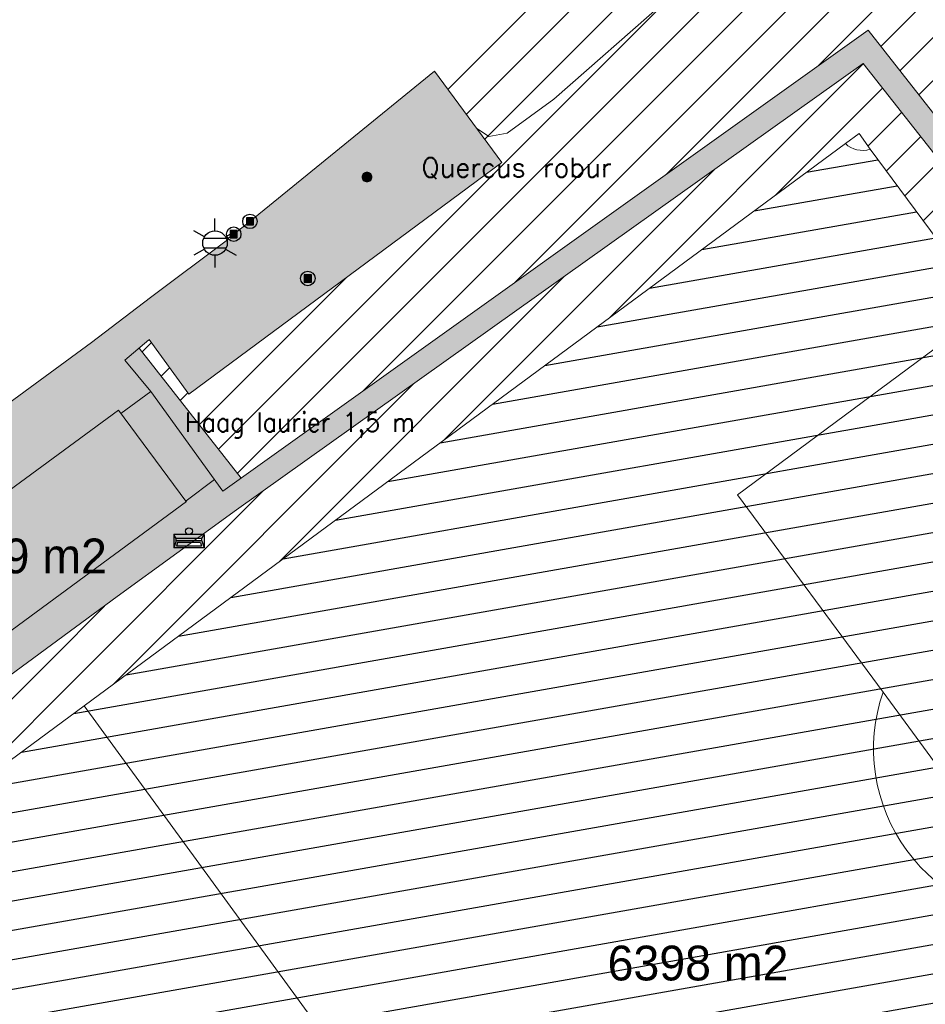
# Model space of a CAD drawing. Header units: metres. Extents: x 102852 to 107197, y 385458 to 392889.
# Tile 23 of 50: x 106811 to 106858, y 392614 to 392665. Entities that reach past the tile are written whole.
import ezdxf
from ezdxf.enums import TextEntityAlignment as Align

# ---------------------------------------------------------------- set-up
doc = ezdxf.new("R2010")
doc.units = ezdxf.units.M
for name, color, linetype, lineweight in [('0-BEBOUWING', 7, 'Continuous', 30), ('0-BEPLANTING', 14, 'Continuous', 30), ('0-GRAS OM SPORTVELDEN', 2, 'Continuous', 30), ('0-GRAS SPORTVELDEN', 3, 'Continuous', 30), ('0-VERHARDING', 5, 'Continuous', 30), ('_alg-maatvoering', 7, 'Continuous', 0), ('B-WE-GR-STRUIK-G', 90, 'Continuous', 13), ('B-WE-IE-GEBOUW-G', 10, 'Continuous', 0), ('B-WE-IE-MEUBILAIR_WEGMEUBILAIR-S', 7, 'Continuous', 30), ('B-WE-IE-OV-LICHTMAST-S', 40, 'Continuous', 30), ('B-WE-VH-KANTVERHARDING-G', 60, 'Continuous', 13), ('B-WE-VH-MATERIAALGRENS-G', 31, 'Continuous', 13), ('B-WE-VW-MARKERING_LANGS_STREEP_DOORGETROKKEN-G', 7, 'Continuous', 13), ('Bomen', 84, 'Continuous', 0), ('Boomsoort', 10, 'Continuous', 0), ('N-WE-IE-TERREINAFSCHEIDING_KUNSTMATIG_HEKWERK-G', 6, 'Continuous', 0)]:
    doc.layers.add(name, color=color, linetype=linetype, lineweight=lineweight)
doc.styles.add('ISO 1 1000 T2 5 0', font='font_iso.shx', dxfattribs={"height": 2.5})
doc.styles.add('NLCS-ISO', font='NLCS-ISO.ttf')
doc.styles.add('Style-STANDARD', font='STANDARD.shx')
doc.styles.add('Style-txt', font='txt.shx')
pattern_1 = [(45, (0, 0), (-1.122532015, 1.122532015), [])]

# ---------------------------------------------------------------- blocks, each defined once
blk = doc.blocks.new('SIE-WEG_PAAL_VAST_6')
blk.add_hatch(color=256).paths.add_polyline_path([(-0.37, -0.37), (-0.37, 0.37), (0.37, 0.37), (0.37, -0.37)])
blk.add_circle((0, 0), 0.75)
blk.add_3dface([(0.37, 0.37), (-0.37, 0.37), (-0.37, -0.37), (0.37, -0.37)])
at = {"style": 'NLCS-ISO'}
blk.add_attdef('TYPE', (0, 0), '', height=1.75, dxfattribs=at)
blk = doc.blocks.new('B-SIE-WEG_LICHTMAST-SO_6')
at = {"ltscale": 0.1}
for p, q in [((0, 1.27), (0, 2.53)), ((-1.1, 0.63), (-2.19, 1.27)), ((1.1, 0.63), (2.19, 1.27)), ((-1.1, -0.63), (-2.19, -1.27)), ((1.1, -0.63), (2.19, -1.27)), ((0, -1.27), (0, -2.53))]:
    blk.add_line(p, q, dxfattribs=at)
at = {"flags": 128}
for points in [[(-1.16, 0.5), (1.16, 0.5)], [(-1.16, -0.5), (1.16, -0.5)]]:
    blk.add_lwpolyline(points, dxfattribs=at)
at = {"ltscale": 0.1}
blk.add_circle((0, 0), 1.27, dxfattribs=at)
at = {"style": 'NLCS-ISO'}
blk.add_attdef('TYPE', text='', height=1.8, dxfattribs=at).set_placement((0, 2.53), align=Align.BOTTOM_CENTER)
blk = doc.blocks.new('SIE-WEG_AFVALBAK_TYPE_02')
at = {"linetype": 'Continuous'}
for p, q in [((1.56, -0.35), (-1.56, -0.35)), ((-1.33, -0.76), (-1.56, -0.35)), ((-1.33, -0.99), (-1.56, -1.72)), ((1.33, -0.76), (-1.33, -0.76)), ((-1.33, -0.99), (-1.33, -0.76)), ((1.33, -0.99), (-1.33, -0.99)), ((1.33, -0.76), (1.56, -0.35)), ((1.33, -0.99), (1.33, -0.76)), ((1.33, -0.99), (1.56, -1.72)), ((1.56, -1.72), (-1.56, -1.72)), ((-1.18, -1.16), (-1.3, -1.55)), ((1.3, -1.55), (-1.3, -1.55)), ((1.18, -1.16), (-1.18, -1.16)), ((1.18, -1.16), (1.3, -1.55))]:
    blk.add_line(p, q, dxfattribs=at)
for p, q in [((-1.56, -0.35), (-1.56, -1.72)), ((1.56, -0.35), (1.56, -1.72))]:
    blk.add_line(p, q)
blk.add_circle((0, 0), 0.354, dxfattribs=at)
blk = doc.blocks.new('SIE-WEG_PAAL_VAST_8')
blk.add_hatch(color=256).paths.add_polyline_path([(-0.37, -0.37), (-0.37, 0.37), (0.37, 0.37), (0.37, -0.37)])
blk.add_circle((0, 0), 0.75)
blk.add_3dface([(0.37, 0.37), (-0.37, 0.37), (-0.37, -0.37), (0.37, -0.37)])
at = {"style": 'NLCS-ISO'}
blk.add_attdef('TYPE', (0, 0), '', height=1.75, dxfattribs=at)
blk = doc.blocks.new('MPOLYGON_193')
at = {"layer": 'Bomen', "flags": 128}
for points in [[(106828.395, 392656.419), (106828.39, 392656.37), (106828.89, 392656.37)], [(106828.39, 392656.37), (106828.395, 392656.321), (106828.885, 392656.321)], [(106828.39, 392656.37), (106828.89, 392656.37), (106828.885, 392656.321)], [(106828.409, 392656.466), (106828.395, 392656.419), (106828.885, 392656.419)], [(106828.395, 392656.419), (106828.885, 392656.419), (106828.89, 392656.37)], [(106828.395, 392656.321), (106828.409, 392656.274), (106828.871, 392656.274)], [(106828.395, 392656.321), (106828.885, 392656.321), (106828.871, 392656.274)], [(106828.432, 392656.509), (106828.409, 392656.466), (106828.871, 392656.466)], [(106828.409, 392656.466), (106828.871, 392656.466), (106828.885, 392656.419)], [(106828.463, 392656.547), (106828.432, 392656.509), (106828.848, 392656.509)], [(106828.432, 392656.509), (106828.848, 392656.509), (106828.871, 392656.466)], [(106828.501, 392656.578), (106828.463, 392656.547), (106828.817, 392656.547)], [(106828.463, 392656.547), (106828.817, 392656.547), (106828.848, 392656.509)], [(106828.544, 392656.601), (106828.501, 392656.578), (106828.779, 392656.578)], [(106828.501, 392656.578), (106828.779, 392656.578), (106828.817, 392656.547)], [(106828.591, 392656.615), (106828.544, 392656.601), (106828.736, 392656.601)], [(106828.544, 392656.601), (106828.736, 392656.601), (106828.779, 392656.578)], [(106828.64, 392656.62), (106828.591, 392656.615), (106828.689, 392656.615)], [(106828.591, 392656.615), (106828.689, 392656.615), (106828.736, 392656.601)], [(106828.409, 392656.274), (106828.432, 392656.231), (106828.848, 392656.231)], [(106828.409, 392656.274), (106828.871, 392656.274), (106828.848, 392656.231)], [(106828.432, 392656.231), (106828.463, 392656.193), (106828.817, 392656.193)], [(106828.432, 392656.231), (106828.848, 392656.231), (106828.817, 392656.193)], [(106828.463, 392656.193), (106828.501, 392656.162), (106828.779, 392656.162)], [(106828.463, 392656.193), (106828.817, 392656.193), (106828.779, 392656.162)], [(106828.501, 392656.162), (106828.544, 392656.139), (106828.736, 392656.139)], [(106828.501, 392656.162), (106828.779, 392656.162), (106828.736, 392656.139)], [(106828.544, 392656.139), (106828.591, 392656.125), (106828.689, 392656.125)], [(106828.544, 392656.139), (106828.736, 392656.139), (106828.689, 392656.125)], [(106828.591, 392656.125), (106828.689, 392656.125), (106828.64, 392656.12)]]:
    blk.add_lwpolyline(points, close=True, dxfattribs=at)
at = {"layer": 'Bomen', "color": 74, "true_color": 0x55aa00, "flags": 128}
for points in [[(106828.39, 392656.37), (106828.395, 392656.419)], [(106828.395, 392656.321), (106828.39, 392656.37)], [(106828.395, 392656.419), (106828.409, 392656.466)], [(106828.409, 392656.274), (106828.395, 392656.321)], [(106828.409, 392656.466), (106828.432, 392656.509)], [(106828.432, 392656.509), (106828.463, 392656.547)], [(106828.463, 392656.547), (106828.501, 392656.578)], [(106828.501, 392656.578), (106828.544, 392656.601)], [(106828.544, 392656.601), (106828.591, 392656.615)], [(106828.591, 392656.615), (106828.64, 392656.62)], [(106828.64, 392656.62), (106828.689, 392656.615)], [(106828.689, 392656.615), (106828.736, 392656.601)], [(106828.736, 392656.601), (106828.779, 392656.578)], [(106828.779, 392656.578), (106828.817, 392656.547)], [(106828.817, 392656.547), (106828.848, 392656.509)], [(106828.848, 392656.509), (106828.871, 392656.466)], [(106828.871, 392656.466), (106828.885, 392656.419)], [(106828.885, 392656.321), (106828.871, 392656.274)], [(106828.885, 392656.419), (106828.89, 392656.37)], [(106828.89, 392656.37), (106828.885, 392656.321)], [(106828.432, 392656.231), (106828.409, 392656.274)], [(106828.463, 392656.193), (106828.432, 392656.231)], [(106828.501, 392656.162), (106828.463, 392656.193)], [(106828.544, 392656.139), (106828.501, 392656.162)], [(106828.591, 392656.125), (106828.544, 392656.139)], [(106828.64, 392656.12), (106828.591, 392656.125)], [(106828.689, 392656.125), (106828.64, 392656.12)], [(106828.736, 392656.139), (106828.689, 392656.125)], [(106828.779, 392656.162), (106828.736, 392656.139)], [(106828.817, 392656.193), (106828.779, 392656.162)], [(106828.848, 392656.231), (106828.817, 392656.193)], [(106828.871, 392656.274), (106828.848, 392656.231)]]:
    blk.add_lwpolyline(points, dxfattribs=at)
at = {"layer": 'Bomen'}
for points in [[(106828.395, 392656.419), (106828.39, 392656.37), (106828.89, 392656.37)], [(106828.409, 392656.466), (106828.395, 392656.419), (106828.885, 392656.419)], [(106828.395, 392656.419), (106828.885, 392656.419), (106828.89, 392656.37)], [(106828.432, 392656.509), (106828.409, 392656.466), (106828.871, 392656.466)], [(106828.409, 392656.466), (106828.871, 392656.466), (106828.885, 392656.419)], [(106828.463, 392656.547), (106828.432, 392656.509), (106828.848, 392656.509)], [(106828.432, 392656.509), (106828.848, 392656.509), (106828.871, 392656.466)], [(106828.501, 392656.578), (106828.463, 392656.547), (106828.817, 392656.547)], [(106828.463, 392656.547), (106828.817, 392656.547), (106828.848, 392656.509)], [(106828.544, 392656.601), (106828.501, 392656.578), (106828.779, 392656.578)], [(106828.501, 392656.578), (106828.779, 392656.578), (106828.817, 392656.547)], [(106828.591, 392656.615), (106828.544, 392656.601), (106828.736, 392656.601)], [(106828.544, 392656.601), (106828.736, 392656.601), (106828.779, 392656.578)], [(106828.64, 392656.62), (106828.591, 392656.615), (106828.689, 392656.615)], [(106828.591, 392656.615), (106828.689, 392656.615), (106828.736, 392656.601)]]:
    blk.add_solid(points, dxfattribs=at)
at = {"layer": 'Bomen', "extrusion": (0, 0, -1)}
for points in [[(-106828.39, 392656.37), (-106828.395, 392656.321), (-106828.885, 392656.321)], [(-106828.39, 392656.37), (-106828.89, 392656.37), (-106828.885, 392656.321)], [(-106828.395, 392656.321), (-106828.409, 392656.274), (-106828.871, 392656.274)], [(-106828.395, 392656.321), (-106828.885, 392656.321), (-106828.871, 392656.274)], [(-106828.409, 392656.274), (-106828.432, 392656.231), (-106828.848, 392656.231)], [(-106828.409, 392656.274), (-106828.871, 392656.274), (-106828.848, 392656.231)], [(-106828.432, 392656.231), (-106828.463, 392656.193), (-106828.817, 392656.193)], [(-106828.432, 392656.231), (-106828.848, 392656.231), (-106828.817, 392656.193)], [(-106828.463, 392656.193), (-106828.501, 392656.162), (-106828.779, 392656.162)], [(-106828.463, 392656.193), (-106828.817, 392656.193), (-106828.779, 392656.162)], [(-106828.501, 392656.162), (-106828.544, 392656.139), (-106828.736, 392656.139)], [(-106828.501, 392656.162), (-106828.779, 392656.162), (-106828.736, 392656.139)], [(-106828.544, 392656.139), (-106828.591, 392656.125), (-106828.689, 392656.125)], [(-106828.544, 392656.139), (-106828.736, 392656.139), (-106828.689, 392656.125)], [(-106828.591, 392656.125), (-106828.689, 392656.125), (-106828.64, 392656.12)]]:
    blk.add_solid(points, dxfattribs=at)

msp = doc.modelspace()

# ---------------------------------------------------------------- hatches: boundary and pattern name
at = {"layer": '0-BEBOUWING', "ltscale": 0.2, "true_color": 0x636466}
for points in [[(106819.273, 392639.574), (106815.895, 392644.122), (106815.763, 392644.299), (106799.935, 392632.687), (106802.006, 392629.887), (106801.099, 392629.135), (106802.459, 392627.201)], [(106819.273, 392639.574), (106815.895, 392644.122), (106815.763, 392644.299), (106799.935, 392632.687), (106802.006, 392629.887), (106803.447, 392627.928)]]:
    msp.add_hatch(color=251, dxfattribs=at).paths.add_polyline_path(points)
at = {"layer": '0-BEPLANTING'}
h = msp.add_hatch(dxfattribs=at)
h.set_pattern_fill('ANSI31', color=256, scale=0.1, pattern_type=2)
h.set_pattern_definition(pattern_1)
h.paths.add_polyline_path([(106863.231, 392686.183), (106865.504, 392690.129), (106865.156, 392691.094), (106864.384, 392691.523), (106863.816, 392691.321), (106862.259, 392690.206), (106853.834, 392684.278), (106858.636, 392679.495), (106859.205, 392679.325), (106859.735, 392679.89)])
h.paths.add_polyline_path([(106856.209, 392675.55), (106857.374, 392677.049), (106856.758, 392677.851), (106853.729, 392679.611), (106850.182, 392681.965), (106848.857, 392681.149), (106848.852, 392681.146), (106848.802, 392681.239), (106847.572, 392680.893), (106846.973, 392680.801), (106847.26, 392679.51), (106837.6, 392676.473), (106835.833, 392675.047), (106835.992, 392674.849), (106840.829, 392668.91), (106832.135, 392661.844), (106834.306, 392658.896), (106834.958, 392658.478), (106835.893, 392658.647), (106838.319, 392660.408), (106844.104, 392665.469), (106850.787, 392671.119)])
at = {"layer": '0-GRAS OM SPORTVELDEN', "ltscale": 0.2}
h = msp.add_hatch(dxfattribs=at)
h.set_pattern_fill('ANSI31', color=256, scale=0.1, pattern_type=2)
h.set_pattern_definition(pattern_1)
h.paths.add_polyline_path([(106878.029, 392679.912), (106870.381, 392690.747), (106869.459, 392690.839), (106868.686, 392691.643), (106868.327, 392692.47), (106865.156, 392691.094), (106865.504, 392690.129), (106863.231, 392686.183), (106859.735, 392679.89), (106859.205, 392679.325), (106858.636, 392679.495), (106853.834, 392684.278), (106853.119, 392683.775), (106850.182, 392681.965), (106853.729, 392679.611), (106856.758, 392677.851), (106857.374, 392677.049), (106856.209, 392675.55), (106850.787, 392671.119), (106844.104, 392665.469), (106838.319, 392660.408), (106835.893, 392658.647), (106834.958, 392658.478), (106834.306, 392658.896), (106835.617, 392657.116), (106819.412, 392645.124), (106817.366, 392647.954), (106816.834, 392647.51), (106822.125, 392640.788), (106854.597, 392663.978), (106875.812, 392636.976), (106876.686, 392635.854), (106877.718, 392634.355), (106897.151, 392606.396), (106899.026, 392609.273), (106898.248, 392609.258), (106885.56, 392627.779), (106870.294, 392648.742), (106858.145, 392666.472), (106857.585, 392668.026), (106857.857, 392669.198), (106858.522, 392669.857), (106859.777, 392670.144), (106860.833, 392669.697), (106867.571, 392672.46), (106868.349, 392673.079)])
h.paths.add_polyline_path([(106783.282, 392807.352), (106770.605, 392802.885), (106750.336, 392796.22), (106716.079, 392784.024), (106706.489, 392780.282), (106681.808, 392769.96), (106679.797, 392768.804), (106678.327, 392767.613), (106677.961, 392766.355), (106678.159, 392764.438), (106687.767, 392732.143), (106693.055, 392719.506), (106694.869, 392715.534), (106699.159, 392705.277), (106704.006, 392694.268), (106704.996, 392692.135), (106706.502, 392691.944), (106712.425, 392693.79), (106711.916, 392695.763), (106745.198, 392706.831), (106748.92, 392708.225), (106751.294, 392706.191), (106751.867, 392707.288), (106751.408, 392708.827), (106750.066, 392712.651), (106753.144, 392713.76), (106753.785, 392711.555), (106754.368, 392711.636), (106756.216, 392710.395), (106794.463, 392722.227), (106799.421, 392721.742), (106801.62, 392722.617), (106801.357, 392723.277), (106805.08, 392724.901), (106805.371, 392724.11), (106811.863, 392726.694), (106811.59, 392727.38), (106815.51, 392728.981), (106815.797, 392728.259), (106818.458, 392729.318), (106813.307, 392731.567), (106811.77, 392731.029), (106810.942, 392731.627), (106809.907, 392735.704), (106795.756, 392773.489)])
h.paths.add_polyline_path([(106732.769, 392781.491), (106778.618, 392798.264), (106779.48, 392798.582), (106779.82, 392797.693), (106782.183, 392791.426), (106783.799, 392787.008), (106783.788, 392787.004), (106787.535, 392776.906), (106789.592, 392771.212), (106792.203, 392764.247), (106794.163, 392759), (106797.971, 392748.635), (106801.998, 392737.87), (106802.296, 392737.063), (106801.398, 392736.678), (106794.575, 392734.145), (106755.487, 392719.894), (106716.599, 392705.515), (106709.888, 392703.092), (106709.083, 392702.8), (106708.738, 392703.714), (106706.234, 392710.314), (106704.769, 392714.291), (106700.876, 392724.717), (106698.957, 392730.007), (106696.315, 392736.964), (106694.302, 392742.256), (106690.4, 392752.52), (106688.71, 392756.912), (106686.211, 392763.655), (106685.858, 392764.491), (106686.783, 392764.899)], flags=17)
h.paths.add_polyline_path([(106718.394, 392780.934), (106721.992, 392782.301), (106722.541, 392780.774), (106718.95, 392779.454)], flags=17)
h.paths.add_polyline_path([(106740.646, 392789.121), (106744.291, 392790.447), (106744.828, 392789.007), (106741.183, 392787.681)], flags=17)
h.paths.add_polyline_path([(106780.453, 392720.33), (106809.983, 392731.852), (106810.31, 392731.015), (106780.889, 392719.221)], flags=17)
h = msp.add_hatch(dxfattribs=at)
h.set_pattern_fill('ANSI31', color=256, scale=0.1, pattern_type=2)
h.set_pattern_definition(pattern_1)
h.paths.add_polyline_path([(106862.248, 392581.041), (106862.326, 392580.945), (106865.636, 392583.523), (106865.573, 392583.601), (106895.489, 392606.638), (106877.199, 392633.023), (106876.152, 392634.51), (106874.71, 392636.423), (106854.352, 392662.257), (106821.882, 392639.142), (106811.901, 392631.851), (106813.988, 392628.994), (106853.422, 392658.104), (106854.142, 392658.625), (106854.699, 392657.807), (106858.964, 392652.065), (106860.821, 392649.525), (106867.47, 392640.471), (106870.667, 392636.126), (106875.044, 392630.111), (106878.401, 392625.58), (106884.939, 392616.753), (106887.331, 392613.514), (106891.323, 392607.975), (106891.838, 392607.297), (106891.09, 392606.699), (106851.646, 392577.377), (106853.688, 392574.477), (106853.838, 392574.583), (106857.484, 392577.394)])
h = msp.add_hatch(dxfattribs=at)
h.set_pattern_fill('ANSI31', color=256, scale=0.1, pattern_type=2)
h.set_pattern_definition(pattern_1)
h.paths.add_polyline_path([(106849.806, 392571.531), (106849.717, 392571.682), (106851.276, 392572.779), (106853.688, 392574.477), (106851.646, 392577.377), (106812.019, 392547.956), (106811.375, 392547.455), (106810.714, 392548.28), (106804.441, 392556.904), (106797.946, 392565.858), (106794.557, 392570.611), (106790.194, 392576.643), (106787.134, 392580.73), (106780.53, 392589.766), (106778.351, 392592.795), (106774.2, 392598.594), (106773.733, 392599.297), (106774.52, 392599.866), (106813.988, 392628.994), (106811.901, 392631.851), (106807.63, 392628.731), (106803.596, 392625.692), (106797.4, 392621.023), (106769.84, 392599.843), (106788.272, 392573.429), (106789.616, 392571.496), (106790.683, 392570.184), (106810.984, 392544.277), (106845.805, 392568.905), (106845.868, 392568.786), (106846.23, 392569.038)])
at = {"layer": '0-GRAS SPORTVELDEN'}
h = msp.add_hatch(dxfattribs=at)
h.set_pattern_fill('HATCH', color=256, scale=0.1, style=0, pattern_type=2)
h.set_pattern_definition([(10, (106834.3268, 392630.76), (-0.260472, 1.477212), [])])
h.paths.add_polyline_path([(106804.441, 392556.904), (106810.714, 392548.28), (106812.019, 392547.956), (106851.646, 392577.377), (106891.09, 392606.699), (106891.323, 392607.975), (106887.331, 392613.514), (106884.939, 392616.753), (106878.401, 392625.58), (106875.044, 392630.111), (106870.667, 392636.126), (106867.47, 392640.471), (106860.821, 392649.525), (106858.964, 392652.065), (106854.699, 392657.807), (106853.422, 392658.104), (106813.988, 392628.994), (106774.52, 392599.866), (106774.2, 392598.594), (106778.351, 392592.795), (106780.53, 392589.766), (106787.134, 392580.73), (106790.194, 392576.643), (106794.557, 392570.611), (106797.946, 392565.858)])
at = {"layer": '0-VERHARDING', "true_color": 0x939598}
for points in [[(106810.746, 392542.603), (106789.327, 392569.967), (106788.619, 392570.856), (106787.899, 392571.816), (106768.951, 392599.204), (106769.191, 392599.388), (106769.84, 392599.843), (106788.272, 392573.429), (106789.616, 392571.496), (106790.683, 392570.184), (106810.984, 392544.277), (106845.805, 392568.905), (106845.868, 392568.786), (106846.23, 392569.038), (106846.23, 392568.969), (106847.096, 392567.736), (106850.466, 392570.107), (106849.589, 392571.358), (106849.806, 392571.531), (106849.717, 392571.682), (106851.276, 392572.779), (106853.838, 392574.583), (106857.484, 392577.394), (106862.248, 392581.041), (106862.338, 392580.931), (106862.355, 392580.944), (106863.269, 392579.709), (106866.528, 392582.203), (106865.605, 392583.432), (106865.67, 392583.482), (106865.573, 392583.601), (106895.489, 392606.638), (106877.199, 392633.023), (106876.152, 392634.51), (106874.71, 392636.423), (106854.352, 392662.257), (106854.597, 392663.978), (106875.812, 392636.976), (106876.686, 392635.854), (106877.718, 392634.355), (106897.151, 392606.396), (106869.095, 392584.792), (106866.66, 392582.907), (106867.262, 392582.105), (106863.228, 392578.98), (106862.583, 392579.802), (106858.324, 392576.475), (106854.848, 392573.824), (106850.626, 392570.802), (106851.169, 392569.909), (106846.922, 392566.951), (106846.328, 392567.754)], [(106803.596, 392625.692), (106802.459, 392627.201), (106819.284, 392639.582), (106820.736, 392640.72), (106821.176, 392640.111), (106822.125, 392640.788), (106854.597, 392663.978), (106854.352, 392662.257), (106821.882, 392639.142), (106807.63, 392628.731)]]:
    msp.add_hatch(color=252, dxfattribs=at).paths.add_polyline_path(points)
at = {"layer": '0-VERHARDING', "true_color": 0x939598, "extrusion": (0, 0, -1)}
msp.add_hatch(color=252, dxfattribs=at).paths.add_polyline_path([(-106797.4, 392621.023), (-106803.596, 392625.692), (-106802.459, 392627.201), (-106801.099, 392629.135), (-106802.006, 392629.887), (-106799.935, 392632.687), (-106815.763, 392644.299), (-106815.895, 392644.122), (-106819.255, 392639.599), (-106819.284, 392639.582), (-106820.736, 392640.72), (-106817.443, 392645.272), (-106816.092, 392646.89), (-106816.834, 392647.51), (-106817.345, 392647.937), (-106817.361, 392647.961), (-106819.412, 392645.124), (-106835.617, 392657.116), (-106832.135, 392661.844), (-106822.577, 392654.076), (-106821.445, 392653.208), (-106821.414, 392653.114), (-106817.417, 392650.13), (-106814.368, 392647.81), (-106797.817, 392635.672), (-106792.47, 392631.77), (-106792.426, 392631.839), (-106790.871, 392630.731), (-106782.014, 392642.66), (-106775.365, 392637.781), (-106772.744, 392637.589), (-106755.77, 392661.86), (-106751.208, 392658.507), (-106766.398, 392636.782), (-106761.991, 392633.693), (-106766.569, 392627.161), (-106782.105, 392638.611), (-106782.149, 392638.643), (-106791.072, 392626.604)])
at = {"layer": '0-VERHARDING', "true_color": 0x136734}
msp.add_hatch(color=116, dxfattribs=at).paths.add_polyline_path([(106821.176, 392640.111), (106820.736, 392640.72), (106817.443, 392645.272), (106816.092, 392646.89), (106816.834, 392647.51), (106822.125, 392640.788)])

# ---------------------------------------------------------------- linework, layer by layer
at = {"layer": 'B-WE-GR-STRUIK-G', "flags": 128}
for points in [[(106834.306, 392658.896), (106834.306, 392658.896), (106834.958, 392658.478), (106835.893, 392658.647), (106838.319, 392660.408), (106844.104, 392665.469), (106850.787, 392671.119), (106856.209, 392675.55), (106857.374, 392677.049), (106856.758, 392677.851), (106853.729, 392679.611), (106850.182, 392681.965)], [(106822.125, 392640.788), (106816.834, 392647.51)]]:
    msp.add_lwpolyline(points, dxfattribs=at)
at = {"layer": 'B-WE-IE-GEBOUW-G', "flags": 128}
for points in [[(106819.284, 392639.582), (106802.459, 392627.201), (106801.099, 392629.135), (106802.006, 392629.887), (106799.935, 392632.687), (106815.763, 392644.299)], [(106815.763, 392644.299), (106819.255, 392639.599)], [(106819.264, 392639.575), (106819.284, 392639.582)]]:
    msp.add_lwpolyline(points, dxfattribs=at)
at = {"layer": 'B-WE-VH-KANTVERHARDING-G', "flags": 128}
for points in [[(106821.176, 392640.111), (106854.597, 392663.978), (106875.812, 392636.976), (106876.686, 392635.854), (106877.718, 392634.355), (106897.151, 392606.396), (106869.095, 392584.792), (106866.66, 392582.907)], [(106862.248, 392581.041), (106857.484, 392577.394), (106853.838, 392574.583), (106851.276, 392572.779), (106849.717, 392571.682), (106849.806, 392571.531), (106845.868, 392568.786), (106845.805, 392568.905), (106810.984, 392544.277), (106790.683, 392570.184), (106789.616, 392571.496), (106788.272, 392573.429), (106769.84, 392599.843), (106797.4, 392621.023), (106807.63, 392628.731), (106815.701, 392634.654), (106821.882, 392639.142), (106854.352, 392662.257), (106874.71, 392636.423)], [(106832.135, 392661.844), (106835.617, 392657.116), (106819.412, 392645.124), (106817.361, 392647.961)], [(106821.414, 392653.114), (106817.417, 392650.13), (106814.368, 392647.81)], [(106821.414, 392653.114), (106817.417, 392650.13), (106814.368, 392647.81)], [(106821.414, 392653.114), (106821.445, 392653.208)], [(106821.414, 392653.114), (106821.445, 392653.208)], [(106797.817, 392635.672), (106814.368, 392647.81)], [(106797.817, 392635.672), (106814.368, 392647.81)], [(106817.345, 392647.937), (106816.092, 392646.89), (106817.443, 392645.272), (106821.176, 392640.111)]]:
    msp.add_lwpolyline(points, dxfattribs=at)
at = {"layer": 'B-WE-VH-MATERIAALGRENS-G', "flags": 128}
for points in [[(106817.443, 392645.272), (106815.895, 392644.122)], [(106820.736, 392640.72), (106819.277, 392639.609)]]:
    msp.add_lwpolyline(points, dxfattribs=at)
at = {"layer": 'B-WE-VW-MARKERING_LANGS_STREEP_DOORGETROKKEN-G', "flags": 128}
for points in [[(106891.09, 392606.699), (106851.646, 392577.377), (106812.019, 392547.956), (106811.375, 392547.455), (106810.714, 392548.28), (106804.441, 392556.904), (106797.946, 392565.858), (106794.557, 392570.611), (106790.194, 392576.643), (106787.134, 392580.73), (106780.53, 392589.766), (106778.351, 392592.795), (106774.2, 392598.594), (106773.733, 392599.297), (106774.52, 392599.866), (106813.988, 392628.994), (106853.422, 392658.104), (106854.142, 392658.625), (106854.699, 392657.807), (106858.964, 392652.065)], [(106860.821, 392649.525), (106847.828, 392639.918), (106855.376, 392629.71), (106864.06, 392617.863), (106871.95, 392607.143), (106884.939, 392616.753)], [(106813.988, 392628.994), (106827.354, 392610.667)]]:
    msp.add_lwpolyline(points, dxfattribs=at)
at = {"layer": 'B-WE-VW-MARKERING_LANGS_STREEP_DOORGETROKKEN-G'}
for centre, radius, start, end in [((106854.314, 392659.044), 1.295, 226.5077, 287.3066), ((106863.799, 392626.778), 8.919, 160.8089, 271.6748)]:
    msp.add_arc(centre, radius, start, end, dxfattribs=at)
at = {"layer": 'N-WE-IE-TERREINAFSCHEIDING_KUNSTMATIG_HEKWERK-G'}
for p, q in [((106832.135, 392661.844), (106822.577, 392654.076)), ((106832.135, 392661.844), (106822.577, 392654.076)), ((106822.577, 392654.076), (106821.736, 392653.412)), ((106822.577, 392654.076), (106821.736, 392653.412)), ((106821.736, 392653.412), (106821.445, 392653.208)), ((106821.736, 392653.412), (106821.445, 392653.208))]:
    msp.add_line(p, q, dxfattribs=at)

# ---------------------------------------------------------------- block references
at = {"layer": 'B-WE-IE-MEUBILAIR_WEGMEUBILAIR-S', "xscale": 0.5, "yscale": 0.5, "zscale": 0.5, "rotation": 360}
for name, p in [('SIE-WEG_PAAL_VAST_6', (106822.577, 392654.076)), ('SIE-WEG_PAAL_VAST_8', (106822.577, 392654.076)), ('SIE-WEG_PAAL_VAST_6', (106821.736, 392653.412)), ('SIE-WEG_PAAL_VAST_8', (106821.736, 392653.412)), ('SIE-WEG_PAAL_VAST_8', (106825.573, 392651.122)), ('SIE-WEG_AFVALBAK_TYPE_02', (106819.419, 392638.036))]:
    msp.add_blockref(name, p, dxfattribs=at)
at = {"layer": 'B-WE-IE-OV-LICHTMAST-S', "xscale": 0.5, "yscale": 0.5, "zscale": 0.5, "rotation": 360}
msp.add_blockref('B-SIE-WEG_LICHTMAST-SO_6', (106820.766, 392652.955), dxfattribs=at)
at = {"layer": 'Bomen', "rotation": 360}
msp.add_blockref('MPOLYGON_193', (0, 0, 0.134), dxfattribs=at)

# ---------------------------------------------------------------- texts
at = {"char_height": 1.8, "width": 34.45304, "attachment_point": 1, "style": 'ISO 1 1000 T2 5 0'}
for s, insert in [('119 m2', (106807.137, 392637.656)), ('6398 m2', (106841.105, 392616.58))]:
    msp.add_mtext(s, dxfattribs=dict(at, insert=insert))
at = {"layer": '_alg-maatvoering', "style": 'Style-STANDARD'}
msp.add_text('Haag laurier 1,5 m', height=1, dxfattribs=at).set_placement((106819.209, 392644.181), align=Align.TOP_LEFT)
at = {"layer": 'Boomsoort', "color": 7, "style": 'Style-txt'}
msp.add_text('Quercus robur', height=1, dxfattribs=at).set_placement((106841.307, 392656.37, 0.134), align=Align.RIGHT)

doc.saveas('drawing.dxf')
